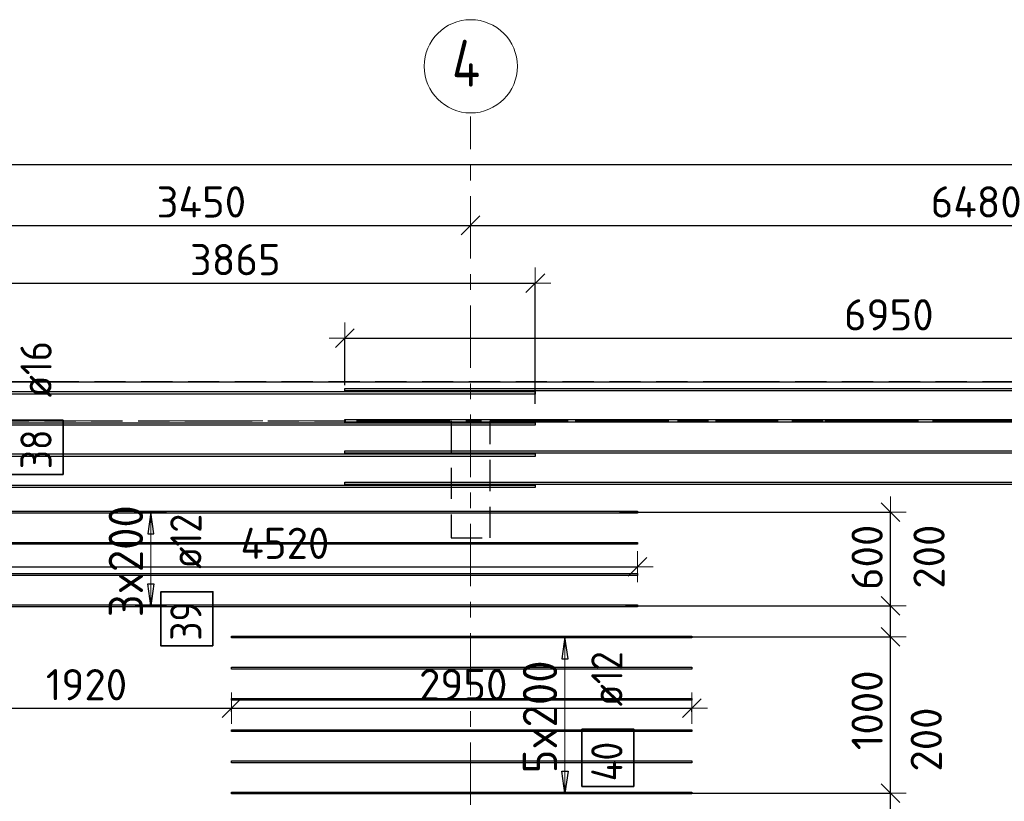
# Model space of a CAD drawing. Header units: metres. Extents: x -38 to 100, y -15 to 19.
# Tile 12 of 63: x 10 to 16, y 14 to 19. Entities that reach past the tile are written whole.
import ezdxf

# ---------------------------------------------------------------- set-up
doc = ezdxf.new("R2010")
doc.units = ezdxf.units.M
doc.header["$PDMODE"] = 65
for name, pattern in [('______11', [0.5, 0.4, -0.05, 0, -0.05]), ('______2', [0.27, 0.2, -0.07]), ('______5', [1.1, 0.8, -0.1, 0.1, -0.1])]:
    doc.linetypes.add(name, pattern=pattern)
for name, color, linetype, lineweight in [('XR$2$Осевая линия (1)', 7, '______5', 13), ('XR$2$Размерная линия (1)', 7, 'Continuous', 13), ('XR$3$Перекрытие (1)', 7, 'Continuous', 35), ('XR$3$Размерная линия (1)', 7, 'Continuous', 13), ('XR$5$Стена (1)', 7, 'Continuous', 35)]:
    doc.layers.add(name, color=color, linetype=linetype, lineweight=lineweight)
doc.layers.add('XR$3$Арм.стержн.Доп. Арм верхн.зоны Х', color=7, linetype='Continuous', lineweight=35, true_color=0x8c8cff)
doc.styles.add('ISOCPEUR', font='txt')
doc.dimstyles.new('DIMSTYLE_3', dxfattribs={"dimtxt": 0.2, "dimasz": 0.2, "dimexe": 0, "dimexo": 0, "dimgap": 0.1, "dimtad": 2, "dimdec": 0, "dimlfac": 1000, "dimrnd": 5, "dimzin": 12, "dimdsep": 46, "dimtxsty": 'ISOCPEUR', "dimblk1": 'ALL_ML_STRICH', "dimblk2": 'ALL_ML_STRICH', "dimsah": 1, "dimcen": 0, "dimclrd": 7, "dimclre": 256, "dimclrt": 7, "dimadec": 0, "dimazin": 0, "dimtfac": 1, "dimtdec": 0, "dimtix": 1, "dimtmove": 2, "dimatfit": 3, "dimfxl": 0, "dimtzin": 0, "dimlwd": 0, "dimlwe": -3, "dimarcsym": 0})
doc.dimstyles.new('DIMSTYLE_7', dxfattribs={"dimtxt": 0.2, "dimasz": 0.2, "dimexe": 0, "dimexo": 0, "dimgap": 0.1, "dimtad": 0, "dimdec": 0, "dimlfac": 1000, "dimrnd": 5, "dimzin": 12, "dimdsep": 46, "dimtxsty": 'ISOCPEUR', "dimblk1": 'ALL_ML_STRICH', "dimblk2": 'ALL_ML_STRICH', "dimsah": 1, "dimcen": 0, "dimclrd": 7, "dimclre": 256, "dimclrt": 7, "dimadec": 0, "dimazin": 0, "dimtfac": 1, "dimtdec": 0, "dimtix": 1, "dimtmove": 2, "dimatfit": 3, "dimfxl": 0, "dimtvp": 1.2, "dimtzin": 0, "dimlwd": 0, "dimlwe": -3, "dimarcsym": 0})

# ---------------------------------------------------------------- blocks, each defined once
blk = doc.blocks.new('ALL_ML_STRICH')
at = {"color": 0, "linetype": 'ByBlock', "lineweight": -2}
for p, q in [((0, -0.5), (0, 0.5)), ((-1, 0), (0.5, 0)), ((-0.3, -0.3), (0.3, 0.3))]:
    blk.add_line(p, q, dxfattribs=at)
blk = doc.blocks.new('*D19')
at = {"layer": 'DEFPOINTS', "color": 7, "linetype": 'Continuous', "lineweight": 13, "transparency": 33554687}
for p in [(0.5, 18.0429), (0.5, 17.9468), (61.6, 17.1197)]:
    blk.add_point(p, dxfattribs=at)
at = {"layer": 'XR$2$Размерная линия (1)', "color": 9, "linetype": 'Continuous', "lineweight": -2, "true_color": 0xc7c7c7, "transparency": 33554687}
for p, q in [((0.5, 17.9668), (0.5, 18.0429)), ((61.6, 17.1397), (61.6, 18.0429))]:
    blk.add_line(p, q, dxfattribs=at)
at = {"layer": 'XR$2$Размерная линия (1)', "color": 7, "linetype": 'Continuous', "lineweight": -2, "transparency": 33554687}
blk.add_line((0.5, 18.0429), (61.6, 18.0429), dxfattribs=at)
at = {"layer": 'XR$2$Размерная линия (1)', "color": 7, "linetype": 'Continuous', "lineweight": 13, "transparency": 33554687, "xscale": 0.2, "yscale": 0.2, "zscale": 0.2, "rotation": 180}
blk.add_blockref('ALL_ML_STRICH', (0.5, 18.0429), dxfattribs=at)
at = {"layer": 'XR$2$Размерная линия (1)', "color": 7, "linetype": 'Continuous', "lineweight": 13, "transparency": 33554687, "xscale": 0.2, "yscale": 0.2, "zscale": 0.2}
blk.add_blockref('ALL_ML_STRICH', (61.6, 18.0429), dxfattribs=at)
at = {"layer": 'XR$2$Размерная линия (1)', "color": 7, "linetype": 'Continuous', "lineweight": 13, "transparency": 33554687, "insert": (31.1, 18.1929), "char_height": 0.2, "width": 1, "attachment_point": 5, "style": 'ISOCPEUR'}
blk.add_mtext('\\A1;{61100}', dxfattribs=at)
blk = doc.blocks.new('*D22')
at = {"layer": 'DEFPOINTS', "color": 7, "linetype": 'Continuous', "lineweight": 13, "transparency": 33554687}
for p in [(9.15, 17.6962), (9.15, 17.6528), (12.6, 17.6312)]:
    blk.add_point(p, dxfattribs=at)
at = {"layer": 'XR$2$Размерная линия (1)', "color": 9, "linetype": 'Continuous', "lineweight": -2, "true_color": 0xc7c7c7, "transparency": 33554687}
for p, q in [((9.15, 17.6762), (9.15, 17.6528)), ((12.6, 17.6512), (12.6, 17.6528))]:
    blk.add_line(p, q, dxfattribs=at)
at = {"layer": 'XR$2$Размерная линия (1)', "color": 7, "linetype": 'Continuous', "lineweight": -2, "transparency": 33554687}
blk.add_line((9.15, 17.6528), (12.6, 17.6528), dxfattribs=at)
at = {"layer": 'XR$2$Размерная линия (1)', "color": 7, "linetype": 'Continuous', "lineweight": 13, "transparency": 33554687, "xscale": 0.2, "yscale": 0.2, "zscale": 0.2, "rotation": 180}
blk.add_blockref('ALL_ML_STRICH', (9.15, 17.6528), dxfattribs=at)
at = {"layer": 'XR$2$Размерная линия (1)', "color": 7, "linetype": 'Continuous', "lineweight": 13, "transparency": 33554687, "xscale": 0.2, "yscale": 0.2, "zscale": 0.2}
blk.add_blockref('ALL_ML_STRICH', (12.6, 17.6528), dxfattribs=at)
at = {"layer": 'XR$2$Размерная линия (1)', "color": 7, "linetype": 'Continuous', "lineweight": 13, "transparency": 33554687, "insert": (10.875, 17.8028), "char_height": 0.2, "width": 0.8, "attachment_point": 5, "style": 'ISOCPEUR'}
blk.add_mtext('\\A1;{3450}', dxfattribs=at)
blk = doc.blocks.new('*D23')
at = {"layer": 'DEFPOINTS', "color": 7, "linetype": 'Continuous', "lineweight": 13, "transparency": 33554687}
for p in [(19.08, 18.0574), (12.6, 17.6528), (12.6, 17.6312)]:
    blk.add_point(p, dxfattribs=at)
at = {"layer": 'XR$2$Размерная линия (1)', "color": 9, "linetype": 'Continuous', "lineweight": -2, "true_color": 0xc7c7c7, "transparency": 33554687}
for p, q in [((19.08, 18.0374), (19.08, 17.6528)), ((12.6, 17.6512), (12.6, 17.6528))]:
    blk.add_line(p, q, dxfattribs=at)
at = {"layer": 'XR$2$Размерная линия (1)', "color": 7, "linetype": 'Continuous', "lineweight": -2, "transparency": 33554687}
blk.add_line((12.6, 17.6528), (19.08, 17.6528), dxfattribs=at)
at = {"layer": 'XR$2$Размерная линия (1)', "color": 7, "linetype": 'Continuous', "lineweight": 13, "transparency": 33554687, "xscale": 0.2, "yscale": 0.2, "zscale": 0.2, "rotation": 180}
blk.add_blockref('ALL_ML_STRICH', (12.6, 17.6528), dxfattribs=at)
at = {"layer": 'XR$2$Размерная линия (1)', "color": 7, "linetype": 'Continuous', "lineweight": 13, "transparency": 33554687, "xscale": 0.2, "yscale": 0.2, "zscale": 0.2}
blk.add_blockref('ALL_ML_STRICH', (19.08, 17.6528), dxfattribs=at)
at = {"layer": 'XR$2$Размерная линия (1)', "color": 7, "linetype": 'Continuous', "lineweight": 13, "transparency": 33554687, "insert": (15.84, 17.8028), "char_height": 0.2, "width": 0.8, "attachment_point": 5, "style": 'ISOCPEUR'}
blk.add_mtext('\\A1;{6480}', dxfattribs=at)
blk = doc.blocks.new('*D86')
at = {"layer": 'DEFPOINTS', "color": 7, "linetype": 'Continuous', "lineweight": 13, "transparency": 33554687}
for p in [(9.15, 17.2831), (9.15, 17.1617), (13.015, 16.4883)]:
    blk.add_point(p, dxfattribs=at)
at = {"layer": 'XR$3$Размерная линия (1)', "color": 9, "linetype": 'Continuous', "lineweight": -2, "true_color": 0xc7c7c7, "transparency": 33554687}
for p, q in [((9.15, 17.1817), (9.15, 17.2831)), ((13.015, 16.5083), (13.015, 17.2831))]:
    blk.add_line(p, q, dxfattribs=at)
at = {"layer": 'XR$3$Размерная линия (1)', "color": 7, "linetype": 'Continuous', "lineweight": -2, "transparency": 33554687}
blk.add_line((9.15, 17.2831), (13.015, 17.2831), dxfattribs=at)
at = {"layer": 'XR$3$Размерная линия (1)', "color": 7, "linetype": 'Continuous', "lineweight": 13, "transparency": 33554687, "xscale": 0.2, "yscale": 0.2, "zscale": 0.2, "rotation": 180}
blk.add_blockref('ALL_ML_STRICH', (9.15, 17.2831), dxfattribs=at)
at = {"layer": 'XR$3$Размерная линия (1)', "color": 7, "linetype": 'Continuous', "lineweight": 13, "transparency": 33554687, "xscale": 0.2, "yscale": 0.2, "zscale": 0.2}
blk.add_blockref('ALL_ML_STRICH', (13.015, 17.2831), dxfattribs=at)
at = {"layer": 'XR$3$Размерная линия (1)', "color": 7, "linetype": 'Continuous', "lineweight": 13, "transparency": 33554687, "insert": (11.0925, 17.4331), "char_height": 0.2, "width": 0.8, "attachment_point": 5, "style": 'ISOCPEUR'}
blk.add_mtext('\\A1;{3865}', dxfattribs=at)
blk = doc.blocks.new('*D87')
at = {"layer": 'DEFPOINTS', "color": 7, "linetype": 'Continuous', "lineweight": 13, "transparency": 33554687}
for p in [(11.7949, 16.9295), (11.7949, 16.608), (18.7449, 16.608)]:
    blk.add_point(p, dxfattribs=at)
at = {"layer": 'XR$3$Размерная линия (1)', "color": 9, "linetype": 'Continuous', "lineweight": -2, "true_color": 0xc7c7c7, "transparency": 33554687}
for p, q in [((11.7949, 16.628), (11.7949, 16.9295)), ((18.7449, 16.628), (18.7449, 16.9295))]:
    blk.add_line(p, q, dxfattribs=at)
at = {"layer": 'XR$3$Размерная линия (1)', "color": 7, "linetype": 'Continuous', "lineweight": -2, "transparency": 33554687}
blk.add_line((11.7949, 16.9295), (18.7449, 16.9295), dxfattribs=at)
at = {"layer": 'XR$3$Размерная линия (1)', "color": 7, "linetype": 'Continuous', "lineweight": 13, "transparency": 33554687, "xscale": 0.2, "yscale": 0.2, "zscale": 0.2, "rotation": 180}
blk.add_blockref('ALL_ML_STRICH', (11.7949, 16.9295), dxfattribs=at)
at = {"layer": 'XR$3$Размерная линия (1)', "color": 7, "linetype": 'Continuous', "lineweight": 13, "transparency": 33554687, "xscale": 0.2, "yscale": 0.2, "zscale": 0.2}
blk.add_blockref('ALL_ML_STRICH', (18.7449, 16.9295), dxfattribs=at)
at = {"layer": 'XR$3$Размерная линия (1)', "color": 7, "linetype": 'Continuous', "lineweight": 13, "transparency": 33554687, "insert": (15.2799, 17.0795), "char_height": 0.2, "width": 0.8, "attachment_point": 5, "style": 'ISOCPEUR'}
blk.add_mtext('\\A1;{6950}', dxfattribs=at)
blk = doc.blocks.new('*D89')
at = {"layer": 'DEFPOINTS', "color": 7, "linetype": 'Continuous', "lineweight": 13, "transparency": 33554687}
for p in [(9.15, 14.5595), (9.15, 14.5339), (11.0681, 14.5153)]:
    blk.add_point(p, dxfattribs=at)
at = {"layer": 'XR$3$Размерная линия (1)', "color": 9, "linetype": 'Continuous', "lineweight": -2, "true_color": 0xc7c7c7, "transparency": 33554687}
for p, q in [((9.15, 14.5539), (9.15, 14.5595)), ((11.0681, 14.5353), (11.0681, 14.5595))]:
    blk.add_line(p, q, dxfattribs=at)
at = {"layer": 'XR$3$Размерная линия (1)', "color": 7, "linetype": 'Continuous', "lineweight": -2, "transparency": 33554687}
blk.add_line((9.15, 14.5595), (11.0681, 14.5595), dxfattribs=at)
at = {"layer": 'XR$3$Размерная линия (1)', "color": 7, "linetype": 'Continuous', "lineweight": 13, "transparency": 33554687, "xscale": 0.2, "yscale": 0.2, "zscale": 0.2, "rotation": 180}
blk.add_blockref('ALL_ML_STRICH', (9.15, 14.5595), dxfattribs=at)
at = {"layer": 'XR$3$Размерная линия (1)', "color": 7, "linetype": 'Continuous', "lineweight": 13, "transparency": 33554687, "xscale": 0.2, "yscale": 0.2, "zscale": 0.2}
blk.add_blockref('ALL_ML_STRICH', (11.0681, 14.5595), dxfattribs=at)
at = {"layer": 'XR$3$Размерная линия (1)', "color": 7, "linetype": 'Continuous', "lineweight": 13, "transparency": 33554687, "insert": (10.1391, 14.7095), "char_height": 0.2, "width": 0.8, "attachment_point": 5, "style": 'ISOCPEUR'}
blk.add_mtext('\\A1;{1920}', dxfattribs=at)
blk = doc.blocks.new('*D90')
at = {"layer": 'DEFPOINTS', "color": 7, "linetype": 'Continuous', "lineweight": 13, "transparency": 33554687}
for p in [(11.0681, 14.5595), (11.0681, 14.5153), (14.0181, 14.5153)]:
    blk.add_point(p, dxfattribs=at)
at = {"layer": 'XR$3$Размерная линия (1)', "color": 9, "linetype": 'Continuous', "lineweight": -2, "true_color": 0xc7c7c7, "transparency": 33554687}
for p, q in [((11.0681, 14.5353), (11.0681, 14.5595)), ((14.0181, 14.5353), (14.0181, 14.5595))]:
    blk.add_line(p, q, dxfattribs=at)
at = {"layer": 'XR$3$Размерная линия (1)', "color": 7, "linetype": 'Continuous', "lineweight": -2, "transparency": 33554687}
blk.add_line((11.0681, 14.5595), (14.0181, 14.5595), dxfattribs=at)
at = {"layer": 'XR$3$Размерная линия (1)', "color": 7, "linetype": 'Continuous', "lineweight": 13, "transparency": 33554687, "xscale": 0.2, "yscale": 0.2, "zscale": 0.2, "rotation": 180}
blk.add_blockref('ALL_ML_STRICH', (11.0681, 14.5595), dxfattribs=at)
at = {"layer": 'XR$3$Размерная линия (1)', "color": 7, "linetype": 'Continuous', "lineweight": 13, "transparency": 33554687, "xscale": 0.2, "yscale": 0.2, "zscale": 0.2}
blk.add_blockref('ALL_ML_STRICH', (14.0181, 14.5595), dxfattribs=at)
at = {"layer": 'XR$3$Размерная линия (1)', "color": 7, "linetype": 'Continuous', "lineweight": 13, "transparency": 33554687, "insert": (12.5531, 14.7095), "char_height": 0.2, "width": 0.8, "attachment_point": 5, "style": 'ISOCPEUR'}
blk.add_mtext('\\A1;{2950}', dxfattribs=at)
blk = doc.blocks.new('*D92')
at = {"layer": 'DEFPOINTS', "color": 7, "linetype": 'Continuous', "lineweight": 13, "transparency": 33554687}
for p in [(9.15, 15.5002), (9.15, 15.4654), (13.6705, 15.5153)]:
    blk.add_point(p, dxfattribs=at)
at = {"layer": 'XR$3$Размерная линия (1)', "color": 9, "linetype": 'Continuous', "lineweight": -2, "true_color": 0xc7c7c7, "transparency": 33554687}
for p, q in [((9.15, 15.4654), (9.15, 15.4654)), ((13.6705, 15.4654), (13.6705, 15.4654))]:
    blk.add_line(p, q, dxfattribs=at)
at = {"layer": 'XR$3$Размерная линия (1)', "color": 7, "linetype": 'Continuous', "lineweight": -2, "transparency": 33554687}
blk.add_line((9.15, 15.4654), (13.6705, 15.4654), dxfattribs=at)
at = {"layer": 'XR$3$Размерная линия (1)', "color": 7, "linetype": 'Continuous', "lineweight": 13, "transparency": 33554687, "xscale": 0.2, "yscale": 0.2, "zscale": 0.2, "rotation": 180}
blk.add_blockref('ALL_ML_STRICH', (9.15, 15.4654), dxfattribs=at)
at = {"layer": 'XR$3$Размерная линия (1)', "color": 7, "linetype": 'Continuous', "lineweight": 13, "transparency": 33554687, "xscale": 0.2, "yscale": 0.2, "zscale": 0.2}
blk.add_blockref('ALL_ML_STRICH', (13.6705, 15.4654), dxfattribs=at)
at = {"layer": 'XR$3$Размерная линия (1)', "color": 7, "linetype": 'Continuous', "lineweight": 13, "transparency": 33554687, "insert": (11.4102, 15.6154), "char_height": 0.2, "width": 0.8, "attachment_point": 5, "style": 'ISOCPEUR'}
blk.add_mtext('\\A1;{4520}', dxfattribs=at)
blk = doc.blocks.new('*D116')
at = {"layer": 'DEFPOINTS', "color": 7, "linetype": 'Continuous', "lineweight": 13, "transparency": 33554687}
for p in [(13.9212, 14.0153), (14.3924, 13.8153), (15.2909, 13.8153)]:
    blk.add_point(p, dxfattribs=at)
at = {"layer": 'XR$3$Размерная линия (1)', "color": 9, "linetype": 'Continuous', "lineweight": -2, "true_color": 0xc7c7c7, "transparency": 33554687}
for p, q in [((13.9412, 14.0153), (15.2909, 14.0153)), ((14.4124, 13.8153), (15.2909, 13.8153))]:
    blk.add_line(p, q, dxfattribs=at)
at = {"layer": 'XR$3$Размерная линия (1)', "color": 7, "linetype": 'Continuous', "lineweight": -2, "transparency": 33554687}
blk.add_line((15.2909, 13.8153), (15.2909, 14.0153), dxfattribs=at)
at = {"layer": 'XR$3$Размерная линия (1)', "color": 7, "linetype": 'Continuous', "lineweight": 13, "transparency": 33554687, "xscale": 0.2, "yscale": 0.2, "zscale": 0.2}
for p, rotation in [((15.2909, 14.0153), 90), ((15.2909, 13.8153), 270)]:
    blk.add_blockref('ALL_ML_STRICH', p, dxfattribs=dict(at, rotation=rotation))
at = {"layer": 'XR$3$Размерная линия (1)', "color": 7, "linetype": 'Continuous', "lineweight": 13, "transparency": 33554687, "insert": (15.5198, 14.358), "char_height": 0.2, "width": 0.6, "attachment_point": 5, "rotation": 90, "style": 'ISOCPEUR'}
blk.add_mtext('\\A1;{200}', dxfattribs=at)
blk = doc.blocks.new('*D117')
at = {"layer": 'DEFPOINTS', "color": 7, "linetype": 'Continuous', "lineweight": 13, "transparency": 33554687}
for p in [(13.9554, 15.0153), (13.9212, 14.0153), (15.2909, 14.0153)]:
    blk.add_point(p, dxfattribs=at)
at = {"layer": 'XR$3$Размерная линия (1)', "color": 9, "linetype": 'Continuous', "lineweight": -2, "true_color": 0xc7c7c7, "transparency": 33554687}
for p, q in [((13.9754, 15.0153), (15.2909, 15.0153)), ((13.9412, 14.0153), (15.2909, 14.0153))]:
    blk.add_line(p, q, dxfattribs=at)
at = {"layer": 'XR$3$Размерная линия (1)', "color": 7, "linetype": 'Continuous', "lineweight": -2, "transparency": 33554687}
blk.add_line((15.2909, 14.0153), (15.2909, 15.0153), dxfattribs=at)
at = {"layer": 'XR$3$Размерная линия (1)', "color": 7, "linetype": 'Continuous', "lineweight": 13, "transparency": 33554687, "xscale": 0.2, "yscale": 0.2, "zscale": 0.2}
for p, rotation in [((15.2909, 15.0153), 90), ((15.2909, 14.0153), 270)]:
    blk.add_blockref('ALL_ML_STRICH', p, dxfattribs=dict(at, rotation=rotation))
at = {"layer": 'XR$3$Размерная линия (1)', "color": 7, "linetype": 'Continuous', "lineweight": 13, "transparency": 33554687, "insert": (15.1409, 14.5453), "char_height": 0.2, "width": 0.8, "attachment_point": 5, "rotation": 90, "style": 'ISOCPEUR'}
blk.add_mtext('\\A1;{1000}', dxfattribs=at)
blk = doc.blocks.new('*D118')
at = {"layer": 'DEFPOINTS', "color": 7, "linetype": 'Continuous', "lineweight": 13, "transparency": 33554687}
for p in [(13.5723, 15.2153), (13.9554, 15.0153), (15.2909, 15.0153)]:
    blk.add_point(p, dxfattribs=at)
at = {"layer": 'XR$3$Размерная линия (1)', "color": 9, "linetype": 'Continuous', "lineweight": -2, "true_color": 0xc7c7c7, "transparency": 33554687}
for p, q in [((13.5923, 15.2153), (15.2909, 15.2153)), ((13.9754, 15.0153), (15.2909, 15.0153))]:
    blk.add_line(p, q, dxfattribs=at)
at = {"layer": 'XR$3$Размерная линия (1)', "color": 7, "linetype": 'Continuous', "lineweight": -2, "transparency": 33554687}
blk.add_line((15.2909, 15.0153), (15.2909, 15.2153), dxfattribs=at)
at = {"layer": 'XR$3$Размерная линия (1)', "color": 7, "linetype": 'Continuous', "lineweight": 13, "transparency": 33554687, "xscale": 0.2, "yscale": 0.2, "zscale": 0.2}
for p, rotation in [((15.2909, 15.2153), 90), ((15.2909, 15.0153), 270)]:
    blk.add_blockref('ALL_ML_STRICH', p, dxfattribs=dict(at, rotation=rotation))
at = {"layer": 'XR$3$Размерная линия (1)', "color": 7, "linetype": 'Continuous', "lineweight": 13, "transparency": 33554687, "insert": (15.5376, 15.5297), "char_height": 0.2, "width": 0.6, "attachment_point": 5, "rotation": 90, "style": 'ISOCPEUR'}
blk.add_mtext('\\A1;{200}', dxfattribs=at)
blk = doc.blocks.new('*D119')
at = {"layer": 'DEFPOINTS', "color": 7, "linetype": 'Continuous', "lineweight": 13, "transparency": 33554687}
for p in [(13.5345, 15.8153), (13.5723, 15.2153), (15.2909, 15.2153)]:
    blk.add_point(p, dxfattribs=at)
at = {"layer": 'XR$3$Размерная линия (1)', "color": 9, "linetype": 'Continuous', "lineweight": -2, "true_color": 0xc7c7c7, "transparency": 33554687}
for p, q in [((13.5545, 15.8153), (15.2909, 15.8153)), ((13.5923, 15.2153), (15.2909, 15.2153))]:
    blk.add_line(p, q, dxfattribs=at)
at = {"layer": 'XR$3$Размерная линия (1)', "color": 7, "linetype": 'Continuous', "lineweight": -2, "transparency": 33554687}
blk.add_line((15.2909, 15.2153), (15.2909, 15.8153), dxfattribs=at)
at = {"layer": 'XR$3$Размерная линия (1)', "color": 7, "linetype": 'Continuous', "lineweight": 13, "transparency": 33554687, "xscale": 0.2, "yscale": 0.2, "zscale": 0.2}
for p, rotation in [((15.2909, 15.8153), 90), ((15.2909, 15.2153), 270)]:
    blk.add_blockref('ALL_ML_STRICH', p, dxfattribs=dict(at, rotation=rotation))
at = {"layer": 'XR$3$Размерная линия (1)', "color": 7, "linetype": 'Continuous', "lineweight": 13, "transparency": 33554687, "insert": (15.1409, 15.5253), "char_height": 0.2, "width": 0.6, "attachment_point": 5, "rotation": 90, "style": 'ISOCPEUR'}
blk.add_mtext('\\A1;{600}', dxfattribs=at)

msp = doc.modelspace()

# ---------------------------------------------------------------- linework, layer by layer
at = {"layer": 'XR$2$Осевая линия (1)', "color": 253, "linetype": '______11', "lineweight": 13, "true_color": 0xa0a0a0, "transparency": 33554687}
for p, q in [((12.6, 8.34), (12.6, 18.35)), ((-2.63, 16.4), (62.6, 16.4))]:
    msp.add_line(p, q, dxfattribs=at)
at = {"layer": 'XR$2$Осевая линия (1)', "color": 7, "linetype": 'Continuous', "lineweight": 13, "transparency": 33554687}
msp.add_circle((12.6013, 18.6717), 0.2988, dxfattribs=at)
at = {"layer": 'XR$3$Арм.стержн.Доп. Арм верхн.зоны Х', "color": 253, "linetype": 'Continuous', "lineweight": -3, "true_color": 0xa0a0a0, "transparency": 33554687}
for p, q in [((10.5513, 15.8153), (10.4513, 15.8153)), ((10.5513, 15.8153), (10.6513, 15.8153)), ((10.5513, 15.2153), (10.4513, 15.2153)), ((10.5513, 15.2153), (10.6513, 15.2153)), ((13.2048, 15.0153), (13.1048, 15.0153)), ((13.2048, 15.0153), (13.3048, 15.0153)), ((13.2048, 14.0153), (13.1048, 14.0153)), ((13.2048, 14.0153), (13.3048, 14.0153))]:
    msp.add_line(p, q, dxfattribs=at)
at = {"layer": 'XR$3$Арм.стержн.Доп. Арм верхн.зоны Х', "color": 7, "linetype": 'Continuous', "lineweight": 25, "transparency": 33554687}
for p, q in [((10.5513, 15.8153), (10.5313, 15.6753)), ((10.5713, 15.6753), (10.5513, 15.8153)), ((10.5313, 15.6753), (10.5713, 15.6753)), ((10.5513, 15.2153), (10.5313, 15.3553)), ((10.5313, 15.3553), (10.5713, 15.3553)), ((10.5713, 15.3553), (10.5513, 15.2153)), ((13.2048, 15.0153), (13.1848, 14.8753)), ((13.2248, 14.8753), (13.2048, 15.0153)), ((13.1848, 14.8753), (13.2248, 14.8753)), ((13.2048, 14.0153), (13.1848, 14.1553)), ((13.1848, 14.1553), (13.2248, 14.1553)), ((13.2248, 14.1553), (13.2048, 14.0153))]:
    msp.add_line(p, q, dxfattribs=at)
at = {"layer": 'XR$3$Арм.стержн.Доп. Арм верхн.зоны Х', "color": 7, "linetype": 'Continuous', "lineweight": 13, "transparency": 33554687}
for p, q in [((10.5513, 15.8153), (10.5513, 15.8153)), ((10.5513, 15.2153), (10.5513, 15.8153)), ((10.5513, 15.2153), (10.5513, 15.2153)), ((13.2048, 15.0153), (13.2048, 15.0153)), ((13.2048, 14.0153), (13.2048, 15.0153)), ((13.2048, 14.0153), (13.2048, 14.0153))]:
    msp.add_line(p, q, dxfattribs=at)
at = {"layer": 'XR$3$Арм.стержн.Доп. Арм верхн.зоны Х', "color": 7, "linetype": 'Continuous', "lineweight": 25, "transparency": 33554687}
for points in [[(11.7949, 16.608), (18.7449, 16.608), (18.7449, 16.592), (11.7949, 16.592), (11.7949, 16.608)], [(13.015, 16.572), (7.165, 16.572), (7.165, 16.588), (13.015, 16.588), (13.015, 16.572)], [(11.7949, 16.408), (18.7449, 16.408), (18.7449, 16.392), (11.7949, 16.392), (11.7949, 16.408)], [(13.015, 16.372), (7.165, 16.372), (7.165, 16.388), (13.015, 16.388), (13.015, 16.372)], [(13.015, 16.172), (7.165, 16.172), (7.165, 16.188), (13.015, 16.188), (13.015, 16.172)], [(11.7949, 16.208), (18.7449, 16.208), (18.7449, 16.192), (11.7949, 16.192), (11.7949, 16.208)], [(13.015, 15.972), (7.165, 15.972), (7.165, 15.988), (13.015, 15.988), (13.015, 15.972)], [(11.7949, 16.008), (18.7449, 16.008), (18.7449, 15.992), (11.7949, 15.992), (11.7949, 16.008)]]:
    msp.add_lwpolyline(points, dxfattribs=at)
at = {"layer": 'XR$3$Арм.стержн.Доп. Арм верхн.зоны Х', "color": 7, "linetype": 'Continuous', "lineweight": 35, "transparency": 33554687}
for points in [[(9.9894, 16.0573), (9.9894, 16.4039), (9.656, 16.4039), (9.656, 16.0573), (9.9894, 16.0573)], [(10.9494, 14.9584), (10.9494, 15.305), (10.6161, 15.305), (10.6161, 14.9584), (10.9494, 14.9584)], [(13.6469, 14.0575), (13.6469, 14.4241), (13.3135, 14.4241), (13.3135, 14.0575), (13.6469, 14.0575)]]:
    msp.add_lwpolyline(points, dxfattribs=at)
at = {"layer": 'XR$3$Арм.стержн.Доп. Арм верхн.зоны Х', "color": 34, "linetype": 'Continuous', "lineweight": 25, "transparency": 33554687}
for points in [[(13.6705, 15.8093), (7.8205, 15.8093), (7.8205, 15.8213), (13.6705, 15.8213), (13.6705, 15.8093)], [(13.6705, 15.6093), (7.8205, 15.6093), (7.8205, 15.6213), (13.6705, 15.6213), (13.6705, 15.6093)], [(13.6705, 15.4093), (7.8205, 15.4093), (7.8205, 15.4213), (13.6705, 15.4213), (13.6705, 15.4093)], [(13.6705, 15.2093), (7.8205, 15.2093), (7.8205, 15.2213), (13.6705, 15.2213), (13.6705, 15.2093)], [(11.0681, 15.0213), (14.0181, 15.0213), (14.0181, 15.0093), (11.0681, 15.0093), (11.0681, 15.0213)], [(11.0681, 14.8213), (14.0181, 14.8213), (14.0181, 14.8093), (11.0681, 14.8093), (11.0681, 14.8213)], [(11.0681, 14.6213), (14.0181, 14.6213), (14.0181, 14.6093), (11.0681, 14.6093), (11.0681, 14.6213)], [(11.0681, 14.4213), (14.0181, 14.4213), (14.0181, 14.4093), (11.0681, 14.4093), (11.0681, 14.4213)], [(11.0681, 14.2213), (14.0181, 14.2213), (14.0181, 14.2093), (11.0681, 14.2093), (11.0681, 14.2213)], [(11.0681, 14.0213), (14.0181, 14.0213), (14.0181, 14.0093), (11.0681, 14.0093), (11.0681, 14.0213)]]:
    msp.add_lwpolyline(points, dxfattribs=at)
at = {"layer": 'XR$3$Перекрытие (1)', "color": 7, "linetype": 'Continuous', "lineweight": 25, "transparency": 33554687}
msp.add_line((7, 16.65), (16.3, 16.65), dxfattribs=at)
at = {"layer": 'XR$5$Стена (1)', "color": 253, "linetype": '______2', "lineweight": -3, "true_color": 0xa0a0a0, "transparency": 33554687}
for p, q in [((14.2896, 16.65), (9.15, 16.65)), ((14.2896, 16.65), (14.4896, 16.65)), ((14.4896, 16.65), (14.2896, 16.65)), ((19.08, 16.65), (14.4896, 16.65)), ((9.27, 16.4), (10.88, 16.4)), ((10.88, 16.4), (11, 16.4)), ((11, 16.4), (12.475, 16.4)), ((12.475, 16.4), (12.475, 15.65)), ((12.725, 15.65), (12.725, 16.4)), ((12.725, 16.4), (14.2396, 16.4)), ((14.2396, 16.4), (14.3596, 16.4)), ((14.3596, 16.4), (15.82, 16.4)), ((15.82, 16.4), (15.94, 16.4)), ((15.94, 16.4), (17.44, 16.4)), ((12.475, 15.65), (12.725, 15.65)), ((12.525, 15.65), (12.605, 15.65))]:
    msp.add_line(p, q, dxfattribs=at)

# ---------------------------------------------------------------- texts
at = {"layer": 'XR$2$Осевая линия (1)', "color": 7, "linetype": 'Continuous', "lineweight": 13, "transparency": 33554687, "insert": (12.4813, 18.5412), "char_height": 0.3, "width": 0.359833, "attachment_point": 7, "style": 'ISOCPEUR'}
msp.add_mtext('\\W0.80;4', dxfattribs=at)
at = {"layer": 'XR$3$Арм.стержн.Доп. Арм верхн.зоны Х', "color": 7, "linetype": 'Continuous', "lineweight": 25, "transparency": 33554687, "char_height": 0.2, "attachment_point": 7, "rotation": 90, "style": 'ISOCPEUR'}
for s, insert, width in [('\\W0.89; ø16 ', (9.916, 16.4373), 0.749105), ('\\W0.87;38', (9.916, 16.0906), 0.367208), ('\\W0.89; ø12 ', (10.8761, 15.3384), 0.749105), ('\\W0.87;39', (10.8761, 14.9917), 0.367208), ('\\W0.89; ø12 ', (13.5735, 14.4575), 0.749105), ('\\W0.88;40', (13.5735, 14.0908), 0.387995)]:
    msp.add_mtext(s, dxfattribs=dict(at, insert=insert, width=width))
at = {"layer": 'XR$3$Арм.стержн.Доп. Арм верхн.зоны Х', "color": 7, "linetype": 'Continuous', "lineweight": 13, "transparency": 33554687, "char_height": 0.22, "width": 0.873359, "attachment_point": 7, "rotation": 90, "style": 'ISOCPEUR'}
for s, insert in [('\\W0.95;3x200', (10.5013, 15.1413)), ('\\W0.95;5x200', (13.1548, 14.1413))]:
    msp.add_mtext(s, dxfattribs=dict(at, insert=insert))

# ---------------------------------------------------------------- dimensions: what is measured, and where the dimension line sits
at = {"layer": 'XR$2$Размерная линия (1)', "color": 7, "linetype": 'Continuous', "lineweight": 13, "transparency": 33554687}
for base, p1, p2, picture, middle in [((61.6, 18.0429), (0.5, 17.9668), (61.6, 17.1397), '*D19', (31.1, 18.1929)), ((19.08, 17.6528), (12.6, 17.6512), (19.08, 18.0374), '*D23', (15.84, 17.8028)), ((12.6, 17.6528), (9.15, 17.6762), (12.6, 17.6512), '*D22', (10.875, 17.8028))]:
    dim = msp.add_linear_dim(base=base, p1=p1, p2=p2, dimstyle='DIMSTYLE_3', override={"dimpost": '<>', "dimclrd": 7, "dimclre": 9, "dimclrt": 7, "dimlwd": 0, "dimlwe": 65533}, dxfattribs=at)
    dim.commit()
    dim.dimension.update_dxf_attribs({"geometry": picture, "text_midpoint": middle, "dimtype": 160})
at = {"layer": 'XR$3$Размерная линия (1)', "color": 7, "linetype": 'Continuous', "lineweight": 13, "transparency": 33554687}
for base, p1, p2, picture, middle in [((13.015, 17.2831), (9.15, 17.1817), (13.015, 16.5083), '*D86', (11.0925, 17.4331)), ((18.7449, 16.9295), (11.7949, 16.628), (18.7449, 16.628), '*D87', (15.2799, 17.0795)), ((13.67049, 15.46537), (9.15, 15.46537), (13.67049, 15.46537), '*D92', (11.41024, 15.61537)), ((11.0681, 14.5595), (9.15, 14.5539), (11.0681, 14.5353), '*D89', (10.1391, 14.7095)), ((14.0181, 14.5595), (11.0681, 14.5353), (14.0181, 14.5353), '*D90', (12.5531, 14.7095))]:
    dim = msp.add_linear_dim(base=base, p1=p1, p2=p2, dimstyle='DIMSTYLE_3', override={"dimpost": '<>', "dimclrd": 7, "dimclre": 9, "dimclrt": 7, "dimlwd": 0, "dimlwe": 65533}, dxfattribs=at)
    dim.commit()
    dim.dimension.update_dxf_attribs({"geometry": picture, "text_midpoint": middle, "dimtype": 160})
for base, p1, p2, dimstyle, picture, middle in [((15.2909, 15.8153), (13.5923, 15.2153), (13.5545, 15.8153), 'DIMSTYLE_3', '*D119', (15.1409, 15.5253)), ((15.2909, 15.2153), (13.9754, 15.0153), (13.5923, 15.2153), 'DIMSTYLE_7', '*D118', (15.5376, 15.5297)), ((15.2909, 15.0153), (13.9412, 14.0153), (13.9754, 15.0153), 'DIMSTYLE_3', '*D117', (15.1409, 14.5453)), ((15.2909, 14.0153), (14.4124, 13.8153), (13.9412, 14.0153), 'DIMSTYLE_7', '*D116', (15.5198, 14.358))]:
    dim = msp.add_linear_dim(base=base, p1=p1, p2=p2, angle=90, dimstyle=dimstyle, override={"dimpost": '<>', "dimclrd": 7, "dimclre": 9, "dimclrt": 7, "dimlwd": 0, "dimlwe": 65533}, dxfattribs=at)
    dim.commit()
    dim.dimension.update_dxf_attribs({"geometry": picture, "text_midpoint": middle, "dimtype": 160})

doc.saveas('drawing.dxf')
